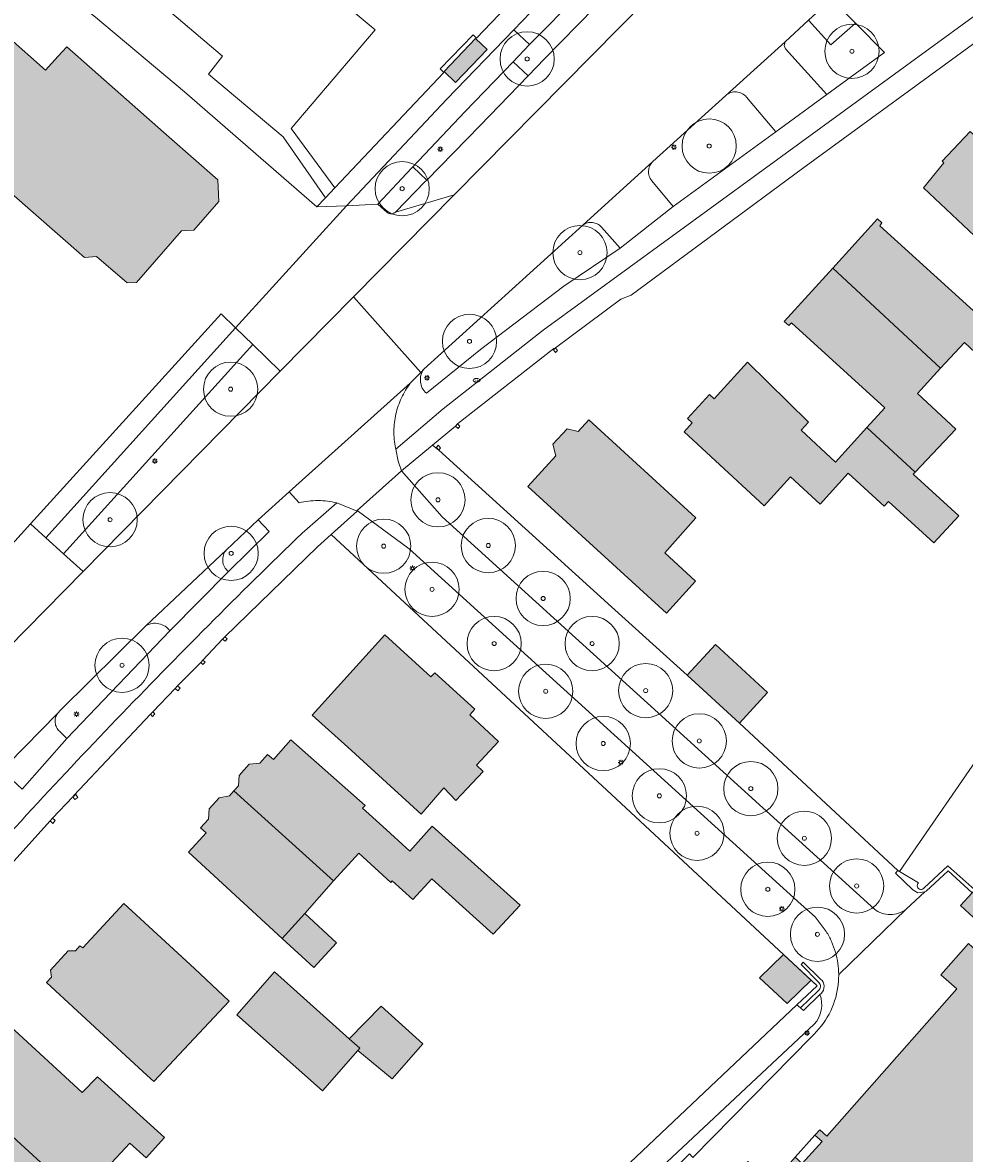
# Model space of a CAD drawing. Header units: metres. Extents: x 187482 to 189800, y 333582 to 335019.
# Tile 163 of 256: x 188946 to 189033, y 333846 to 333950. Entities that reach past the tile are written whole.
import ezdxf
from ezdxf.enums import TextEntityAlignment as Align

# ---------------------------------------------------------------- set-up
doc = ezdxf.new("R2010")
doc.units = ezdxf.units.M
doc.layers.get('0').update_dxf_attribs({"color": 252, "lineweight": 18})
for name, color, linetype, lineweight in [('B-WE-GR-BEPLANTING_CULTUUR_BOSPLANTSOEN-GV', 252, 'Continuous', 18), ('B-WE-GR-BOOM-S', 252, 'Continuous', 18), ('B-WE-GR-HAAG-G', 252, 'GR-HAAG1-SO', 18), ('B-WE-IE-MEUBILAIR-S', 252, 'Continuous', 18), ('B-WE-IE-TERREINAFSCHEIDING_KUNSTMATIG_MUUR-G', 252, 'IE-TERREINAFSCHEIDING_KUNSTMATIG-SO', 18), ('B-WE-OG-BEBOUWING-GV', 252, 'Continuous', 18), ('B-WE-OG-BEBOUWING_LUIFEL-GV', 252, 'Continuous', 18), ('B-WE-OG-TERREIN_BEGROEID-GV', 252, 'Continuous', 18), ('B-WE-OG-TERREIN_ERF-GV', 252, 'Continuous', 18), ('B-WE-OG-WEG-GV', 252, 'Continuous', 18), ('B-WE-VH-GESLOTENVERHARDING_ASFALT-GV', 252, 'Continuous', 18), ('B-WE-VH-OPENVERHARDING_BETONSTRAATSTEEN-GV', 252, 'Continuous', 18), ('B-WE-VH-OPENVERHARDING_STRAATBAKSTEEN-GV', 252, 'Continuous', 18), ('B-WE-VH-OPENVERHARDING_TEGEL-GV', 252, 'Continuous', 18)]:
    doc.layers.add(name, color=color, linetype=linetype, lineweight=lineweight)
doc.layers.add('B-WE-OG-BEBOUWING-V', color=7, linetype='Continuous', lineweight=18, true_color=0xf0f0f0)
doc.styles.add('NLCS-ISO', font='NLCS-ISO.ttf')
doc.linetypes.add('GR-HAAG1-SO', pattern='A,6,[176,NLCS.SHX,S=0.125,R=0,X=0,Y=0],-2', length=8)
doc.linetypes.add('IE-TERREINAFSCHEIDING_KUNSTMATIG-SO', pattern='A,4,[82,NLCS.SHX,S=0.75,R=90,X=0,Y=0],4,-2', length=10)

# ---------------------------------------------------------------- blocks, each defined once
blk = doc.blocks.new('SIE-MEUBILAIR_PAAL_LICHTMAST-SO')
for points in [[(-0.62, 0), (-1, 0)], [(-0.71, 0.71), (-0.44, 0.44)], [(0, 1), (0, 0.62)], [(0.44, 0.44), (0.71, 0.71)], [(1, 0), (0.62, 0)], [(-0.71, -0.71), (-0.44, -0.44)], [(0, -0.62), (0, -1)], [(0.44, -0.44), (0.71, -0.71)]]:
    blk.add_lwpolyline(points)
blk.add_circle((0, 0), 0.5)
blk = doc.blocks.new('SIE-MEUBILAIR_PUT_BRANDKRAAN-SO')
blk.add_ellipse((0, 0), major_axis=(1.25, 0), ratio=0.54)
at = {"style": 'NLCS-ISO'}
blk.add_text('bk', height=0.75, dxfattribs=at).set_placement((0.03, 0), align=Align.MIDDLE_CENTER)
blk = doc.blocks.new('SGR-BOOM_GBKN-SO')
at = {"color": 0, "linetype": 'ByBlock', "lineweight": 18}
for radius in [2, 0.15]:
    blk.add_circle((0, 0), radius, dxfattribs=at)

msp = doc.modelspace()

# ---------------------------------------------------------------- hatches: boundary and pattern name
at = {"layer": 'B-WE-OG-BEBOUWING-V'}
h = msp.add_hatch(color=256, dxfattribs=at)
h.dxf.hatch_style = 1
h.paths.add_polyline_path([(188929.105, 333899.538), (188932.684, 333903.658), (188925.768, 333909.683), (188929.714, 333914.199), (188929.695, 333917.247), (188944.43, 333934.204), (188951.421, 333928.097), (188952.536, 333928.188), (188955.338, 333925.754), (188956.224, 333925.799), (188960.357, 333930.56), (188961.493, 333930.616), (188963.789, 333933.261), (188963.698, 333935.241), (188959.232, 333939.187), (188949.779, 333947.512), (188948.985, 333946.642), (188947.834, 333945.363), (188944.29, 333948.498), (188943.123, 333947.192), (188929.616, 333958.863), (188902.676, 333927.543), (188900.438, 333929.457), (188900.171, 333929.143), (188898.052, 333926.65)], flags=17)
h = msp.add_hatch(color=256, dxfattribs=at)
h.dxf.hatch_style = 1
h.paths.add_polyline_path([(188985.637, 333944.235), (188988.541, 333947.274), (188987.482, 333948.286), (188984.577, 333945.247)], flags=17)
h = msp.add_hatch(color=256, dxfattribs=at)
h.dxf.hatch_style = 1
h.paths.add_polyline_path([(189039.721, 333933.677), (189033.067, 333939.725), (189030.487, 333936.979), (189030.654, 333936.821), (189028.777, 333934.505), (189039.76, 333924.185), (189041.958, 333926.594), (189040.153, 333928.244), (189037.204, 333930.94)], flags=17)
h = msp.add_hatch(color=256, dxfattribs=at)
h.dxf.hatch_style = 1
h.paths.add_polyline_path([(189030.348, 333917.89), (189032.553, 333920.273), (189034.5, 333918.46), (189036.367, 333920.474), (189024.736, 333931.012), (189024.943, 333931.3), (189024.524, 333931.662), (189020.405, 333927.124)], flags=17)
h = msp.add_hatch(color=256, dxfattribs=at)
h.dxf.hatch_style = 1
h.paths.add_polyline_path([(189023.562, 333912.425), (189028, 333908.303), (189031.754, 333912.283), (189028.207, 333915.575), (189030.348, 333917.89), (189020.405, 333927.124), (189015.942, 333922.207), (189016.372, 333921.817), (189016.6, 333922.069), (189025.218, 333914.249)], flags=17)
h = msp.add_hatch(color=256, dxfattribs=at)
h.dxf.hatch_style = 1
h.paths.add_polyline_path([(189028, 333908.303), (189023.562, 333912.425), (189020.658, 333909.24), (189017.481, 333912.176), (189018.158, 333912.917), (189012.535, 333918.453), (189009.477, 333915.084), (189009.032, 333915.487), (189007.009, 333913.258), (189007.454, 333912.855), (189006.706, 333912.031), (189010.38, 333908.622), (189014.069, 333905.199), (189016.513, 333907.885), (189019.232, 333905.375), (189021.843, 333908.237), (189025.159, 333905.189), (189025.547, 333905.614), (189029.738, 333901.79), (189032.021, 333904.292), (189027.829, 333908.116)], flags=17)
h = msp.add_hatch(color=256, dxfattribs=at)
h.dxf.hatch_style = 1
h.paths.add_polyline_path([(189007.788, 333904.117), (188997.907, 333913.133), (188996.928, 333912.077), (188995.934, 333912.308), (188994.608, 333910.89), (188994.889, 333909.816), (188992.308, 333906.987), (189005.081, 333895.334), (189007.753, 333898.262), (189004.933, 333900.87)], flags=17)
h = msp.add_hatch(color=256, dxfattribs=at)
h.dxf.hatch_style = 1
h.paths.add_polyline_path([(188983.362, 333889.454), (188979.111, 333893.311), (188972.405, 333885.921), (188975.698, 333882.975), (188982.454, 333876.808), (188984.555, 333879.21), (188985.653, 333878.059), (188988.189, 333880.729), (188987.562, 333881.313), (188989.581, 333883.5), (188986.943, 333885.96), (188987.408, 333886.472), (188983.705, 333889.832)], flags=17)
h = msp.add_hatch(color=256, dxfattribs=at)
h.dxf.hatch_style = 1
h.paths.add_polyline_path([(189011.8, 333885.187), (189014.404, 333888.012), (189009.603, 333892.438), (189006.99, 333889.613)], flags=17)
h = msp.add_hatch(color=256, dxfattribs=at)
h.dxf.hatch_style = 1
h.paths.add_polyline_path([(188974.384, 333870.641), (188976.699, 333873.207), (188979.665, 333870.501), (188979.794, 333870.643), (188981.7, 333868.928), (188983.432, 333870.834), (188989.102, 333865.734), (188991.575, 333868.421), (188983.488, 333875.694), (188981.409, 333873.379), (188978.913, 333875.657), (188977.057, 333877.338), (188977.293, 333877.598), (188970.443, 333883.646), (188968.844, 333881.835), (188968.298, 333882.306), (188967.579, 333881.495), (188966.593, 333881.39), (188965.678, 333880.37), (188965.612, 333879.408), (188965.186, 333878.938)], flags=17)
h = msp.add_hatch(color=256, dxfattribs=at)
h.dxf.hatch_style = 1
h.paths.add_polyline_path([(188974.384, 333870.641), (188965.186, 333878.938), (188964.779, 333878.489), (188963.831, 333878.31), (188962.9, 333877.293), (188962.84, 333876.329), (188962.113, 333875.537), (188962.628, 333875.064), (188961.006, 333873.296), (188969.643, 333865.351), (188971.741, 333867.629)], flags=17)
h = msp.add_hatch(color=256, dxfattribs=at)
h.dxf.hatch_style = 1
h.paths.add_polyline_path([(189042.854, 333799.537), (189042.306, 333798.18), (189046.708, 333796.395), (189046.694, 333796.201), (189046.722, 333796.009), (189046.79, 333795.827), (189046.894, 333795.663), (189047.031, 333795.525), (189047.193, 333795.419), (189047.374, 333795.35), (189047.566, 333795.32), (189047.845, 333795.317), (189048.115, 333795.385), (189048.358, 333795.52), (189048.559, 333795.713), (189048.658, 333795.905), (189048.733, 333796.216), (189048.718, 333796.536), (189048.613, 333796.839), (189048.427, 333797.1), (189061.347, 333829.219), (189061.797, 333829.404), (189062.203, 333829.674), (189062.548, 333830.017), (189062.819, 333830.421), (189063.005, 333830.871), (189063.1, 333831.348), (189063.1, 333831.835), (189063.004, 333832.312), (189062.817, 333832.761), (189062.546, 333833.165), (189062.201, 333833.508), (189061.795, 333833.777), (189063.034, 333835.152), (189061.548, 333836.491), (189062.752, 333837.828), (189052.341, 333847.259), (189054.207, 333849.297), (189047.858, 333855.129), (189045.99, 333853.095), (189036.105, 333862.062), (189037.606, 333863.711), (189037.787, 333863.534), (189039.775, 333865.723), (189043.499, 333869.821), (189037.99, 333874.814), (189033.495, 333869.815), (189033.265, 333869.56), (189032.194, 333868.368), (189035.788, 333865.069), (189034.394, 333863.536), (189032.912, 333864.883), (189030.37, 333861.995), (189031.85, 333860.696), (189019.865, 333847.13), (189019.205, 333847.713), (189018.768, 333847.218), (189019.428, 333846.636), (189017.595, 333844.606), (189016.942, 333845.196), (189016.5, 333844.706), (189017.093, 333844.17), (189015.377, 333842.087), (189014.724, 333842.664), (189014.291, 333842.175), (189014.944, 333841.597), (189013.08, 333839.491), (189011.76, 333840.659), (189012.337, 333841.312), (189011.923, 333841.671), (189009.112, 333838.45), (189008.901, 333838.208), (189008.714, 333837.994), (189012.213, 333834.902), (189011.418, 333833.871), (189013.952, 333831.595), (189014.747, 333832.517), (189016.029, 333831.405), (189015.518, 333830.857), (189015.993, 333830.414), (189016.337, 333830.783), (189016.504, 333830.962), (189016.634, 333830.863), (189018.947, 333833.465), (189019.616, 333832.894), (189020.059, 333833.371), (189019.39, 333833.942), (189020.772, 333835.521), (189027.503, 333829.405), (189029.815, 333832.017), (189030.301, 333831.598), (189030.739, 333832.097), (189030.26, 333832.51), (189032.657, 333835.231), (189033.134, 333834.816), (189033.579, 333835.3), (189033.102, 333835.715), (189035.441, 333838.414), (189034.831, 333838.944), (189040.088, 333844.869), (189043.541, 333841.733), (189044.275, 333841.066), (189055.694, 333830.695), (189055.331, 333830.133), (189055.038, 333829.678)], flags=17)
h.paths.add_polyline_path([(189016.189, 333859.359), (189018.422, 333861.494), (189015.88, 333863.854), (189013.648, 333861.718)], flags=16)
h = msp.add_hatch(color=256, dxfattribs=at)
h.dxf.hatch_style = 1
h.paths.add_polyline_path([(188951.278, 333864.469), (188950.995, 333864.673), (188950.595, 333864.203), (188949.903, 333864.197), (188948.298, 333862.433), (188948.361, 333861.775), (188947.92, 333861.274), (188956.841, 333853.059), (188957.804, 333852.173), (188964.755, 333859.573), (188961.547, 333862.586), (188955.052, 333868.567)], flags=17)
h = msp.add_hatch(color=256, dxfattribs=at)
h.dxf.hatch_style = 1
h.paths.add_polyline_path([(188969.643, 333865.351), (188972.564, 333862.65), (188974.662, 333864.929), (188971.741, 333867.629)], flags=17)
h = msp.add_hatch(color=256, dxfattribs=at)
h.dxf.hatch_style = 1
h.paths.add_polyline_path([(188976.605, 333855.007), (188976.789, 333855.216), (188975.819, 333856.085), (188970.721, 333860.657), (188968.944, 333862.251), (188965.466, 333858.296), (188973.349, 333851.313)], flags=17)
h = msp.add_hatch(color=256, dxfattribs=at)
h.dxf.hatch_style = 1
h.paths.add_polyline_path([(188976.605, 333855.007), (188979.778, 333852.395), (188982.608, 333855.625), (188978.774, 333859.099), (188975.819, 333856.085), (188976.789, 333855.216)], flags=17)
h = msp.add_hatch(color=256, dxfattribs=at)
h.dxf.hatch_style = 1
h.paths.add_polyline_path([(188939.581, 333851.823), (188950.714, 333841.663), (188950.924, 333841.471), (188955.599, 333846.486), (188957.1, 333845.121), (188958.81, 333846.983), (188952.608, 333852.592), (188951.208, 333851.132), (188944.594, 333857.222)], flags=17)
h = msp.add_hatch(color=256, dxfattribs=at)
h.dxf.hatch_style = 1
h.paths.add_polyline_path([(188950.714, 333841.663), (188939.581, 333851.823), (188934.902, 333846.785), (188942.211, 333840.101), (188945.999, 333836.637), (188946.441, 333837.108)], flags=17)

# ---------------------------------------------------------------- linework, layer by layer
at = {"layer": 'B-WE-GR-BEPLANTING_CULTUUR_BOSPLANTSOEN-GV', "flags": 128}
msp.add_lwpolyline([(189034.84, 333883.495), (189026.572, 333871.513), (189026.406, 333871.612), (189026.185, 333871.37), (189027.799, 333869.818), (189028.254, 333869.536), (189028.904, 333869.624), (189029.005, 333869.691), (189031.042, 333871.571), (189033.265, 333869.56)], dxfattribs=at)
at = {"layer": 'B-WE-GR-HAAG-G', "ltscale": 0.2, "flags": 128}
for points in [[(188983.501, 333910.815), (188984.077, 333910.347)], [(188984.077, 333910.347), (189000, 333895.916), (189006.99, 333889.613)], [(189017.109, 333859.231), (189018.967, 333860.988), (189000, 333878.598), (188974.165, 333902.584)], [(189011.8, 333885.187), (189026.406, 333871.612)], [(189026.572, 333871.513), (189034.84, 333883.495), (189038.358, 333880.321), (189045.816, 333884.28)], [(188994.114, 333837.488), (189000, 333843.054), (189017.109, 333859.231)]]:
    msp.add_lwpolyline(points, dxfattribs=at)
at = {"layer": 'B-WE-IE-TERREINAFSCHEIDING_KUNSTMATIG_MUUR-G', "ltscale": 0.2, "flags": 128}
for points in [[(188985.822, 333912.769), (188994.703, 333919.703)], [(188985.822, 333912.769), (188985.633, 333912.548)], [(188985.822, 333912.769), (188986.033, 333912.559), (188985.856, 333912.326), (188985.633, 333912.548)], [(188964.354, 333893.15), (188964.155, 333892.933)], [(188964.155, 333892.933), (188964.385, 333892.727), (188964.583, 333892.944), (188964.354, 333893.15)], [(188964.155, 333892.933), (188962.34, 333890.984)], [(188962.136, 333890.78), (188959.983, 333888.628)], [(188962.34, 333890.984), (188962.136, 333890.78)], [(188962.136, 333890.78), (188962.339, 333890.599), (188962.544, 333890.802), (188962.34, 333890.984)], [(188959.777, 333888.362), (188957.709, 333886.234)], [(188959.777, 333888.362), (188960.034, 333888.156), (188960.251, 333888.413), (188959.983, 333888.628)], [(188959.983, 333888.628), (188959.777, 333888.362)], [(188957.709, 333886.234), (188957.489, 333886.001)], [(188957.489, 333886.001), (188957.697, 333885.791), (188957.914, 333886.027), (188957.709, 333886.234)], [(188950.425, 333878.527), (188950.344, 333878.384)], [(188950.344, 333878.384), (188948.475, 333876.436)], [(188948.254, 333876.179), (188948.502, 333875.947), (188948.724, 333876.205), (188948.475, 333876.436)], [(188948.475, 333876.436), (188948.254, 333876.179)], [(189026.185, 333871.37), (189026.406, 333871.612)], [(189028.254, 333869.536), (189027.799, 333869.818), (189026.185, 333871.37)], [(189026.406, 333871.612), (189026.572, 333871.513)], [(189028.319, 333870.472), (189026.572, 333871.513)], [(189033.495, 333869.815), (189031.015, 333872.04), (189028.845, 333870.02)], [(189028.904, 333869.624), (189028.254, 333869.536)], [(189029.005, 333869.691), (189028.904, 333869.624)], [(189017.686, 333863.155), (189017.48, 333862.926), (189019.13, 333861.268)], [(189019.285, 333861.59), (189017.686, 333863.155)], [(189019.096, 333860.543), (189017.43, 333858.953)], [(189017.43, 333858.953), (189017.71, 333858.711), (189019.229, 333860.188)], [(189019.229, 333860.188), (189019.324, 333860.281)]]:
    msp.add_lwpolyline(points, dxfattribs=at)
for points in [[(188994.84, 333919.772), (188994.645, 333919.594), (188994.835, 333919.346), (188995.029, 333919.525)], [(188984.077, 333910.347), (188984.252, 333910.57), (188984.04, 333910.801), (188983.865, 333910.578)], [(188950.344, 333878.384), (188950.538, 333878.135), (188950.805, 333878.346), (188950.611, 333878.595)]]:
    msp.add_lwpolyline(points, close=True, dxfattribs=at)
at = {"layer": 'B-WE-IE-TERREINAFSCHEIDING_KUNSTMATIG_MUUR-G', "ltscale": 0.2}
for points in [[(189028.845, 333870.02, -1.1861117), (189028.319, 333870.472)], [(189019.13, 333861.268, -0.4413789), (189019.096, 333860.543)], [(189019.324, 333860.281, 0.4637338), (189019.285, 333861.59)]]:
    msp.add_lwpolyline(points, format="xyb", dxfattribs=at)
at = {"layer": 'B-WE-OG-BEBOUWING-GV', "flags": 128}
for points in [[(188944.43, 333934.204), (188951.421, 333928.097), (188952.536, 333928.188), (188955.338, 333925.754), (188956.224, 333925.799), (188960.357, 333930.56), (188961.493, 333930.616), (188963.789, 333933.261), (188963.698, 333935.241), (188959.232, 333939.187), (188949.779, 333947.512), (188948.985, 333946.642), (188947.834, 333945.363), (188944.29, 333948.498)], [(189062.752, 333837.828), (189052.341, 333847.259), (189054.207, 333849.297), (189047.858, 333855.129), (189045.99, 333853.095), (189036.105, 333862.062), (189037.606, 333863.711), (189037.787, 333863.534), (189039.775, 333865.723), (189043.499, 333869.821), (189037.99, 333874.814), (189033.495, 333869.815), (189033.265, 333869.56), (189032.194, 333868.368), (189035.788, 333865.069), (189034.394, 333863.536), (189032.912, 333864.883), (189030.37, 333861.995), (189031.85, 333860.696), (189019.865, 333847.13), (189019.205, 333847.713), (189018.768, 333847.218), (189019.428, 333846.636), (189017.595, 333844.606)]]:
    msp.add_lwpolyline(points, dxfattribs=at)
for points in [[(189039.721, 333933.677), (189033.067, 333939.725), (189030.487, 333936.979), (189030.654, 333936.821), (189028.777, 333934.505), (189039.76, 333924.185), (189041.958, 333926.594), (189040.153, 333928.244), (189037.204, 333930.94)], [(189030.348, 333917.89), (189032.553, 333920.273), (189034.5, 333918.46), (189036.367, 333920.474), (189024.736, 333931.012), (189024.943, 333931.3), (189024.524, 333931.662), (189020.405, 333927.124)], [(189023.562, 333912.425), (189028, 333908.303), (189031.754, 333912.283), (189028.207, 333915.575), (189030.348, 333917.89), (189020.405, 333927.124), (189015.942, 333922.207), (189016.372, 333921.817), (189016.6, 333922.069), (189025.218, 333914.249)], [(189028, 333908.303), (189023.562, 333912.425), (189020.658, 333909.24), (189017.481, 333912.176), (189018.158, 333912.917), (189012.535, 333918.453), (189009.477, 333915.084), (189009.032, 333915.487), (189007.009, 333913.258), (189007.454, 333912.855), (189006.706, 333912.031), (189010.38, 333908.622), (189014.069, 333905.199), (189016.513, 333907.885), (189019.232, 333905.375), (189021.843, 333908.237), (189025.159, 333905.189), (189025.547, 333905.614), (189029.738, 333901.79), (189032.021, 333904.292), (189027.829, 333908.116)], [(189007.788, 333904.117), (188997.907, 333913.133), (188996.928, 333912.077), (188995.934, 333912.308), (188994.608, 333910.89), (188994.889, 333909.816), (188992.308, 333906.987), (189005.081, 333895.334), (189007.753, 333898.262), (189004.933, 333900.87)], [(188983.362, 333889.454), (188979.111, 333893.311), (188972.405, 333885.921), (188975.698, 333882.975), (188982.454, 333876.808), (188984.555, 333879.21), (188985.653, 333878.059), (188988.189, 333880.729), (188987.562, 333881.313), (188989.581, 333883.5), (188986.943, 333885.96), (188987.408, 333886.472), (188983.705, 333889.832)], [(189011.8, 333885.187), (189014.404, 333888.012), (189009.603, 333892.438), (189006.99, 333889.613)], [(188974.384, 333870.641), (188976.699, 333873.207), (188979.665, 333870.501), (188979.794, 333870.643), (188981.7, 333868.928), (188983.432, 333870.834), (188989.102, 333865.734), (188991.575, 333868.421), (188983.488, 333875.694), (188981.409, 333873.379), (188978.913, 333875.657), (188977.057, 333877.338), (188977.293, 333877.598), (188970.443, 333883.646), (188968.844, 333881.835), (188968.298, 333882.306), (188967.579, 333881.495), (188966.593, 333881.39), (188965.678, 333880.37), (188965.612, 333879.408), (188965.186, 333878.938)], [(188974.384, 333870.641), (188965.186, 333878.938), (188964.779, 333878.489), (188963.831, 333878.31), (188962.9, 333877.293), (188962.84, 333876.329), (188962.113, 333875.537), (188962.628, 333875.064), (188961.006, 333873.296), (188969.643, 333865.351), (188971.741, 333867.629)], [(188951.278, 333864.469), (188950.995, 333864.673), (188950.595, 333864.203), (188949.903, 333864.197), (188948.298, 333862.433), (188948.361, 333861.775), (188947.92, 333861.274), (188956.841, 333853.059), (188957.804, 333852.173), (188964.755, 333859.573), (188961.547, 333862.586), (188955.052, 333868.567)], [(188969.643, 333865.351), (188972.564, 333862.65), (188974.662, 333864.929), (188971.741, 333867.629)], [(189016.189, 333859.359), (189018.422, 333861.494), (189015.88, 333863.854), (189013.648, 333861.718)], [(188976.605, 333855.007), (188976.789, 333855.216), (188975.819, 333856.085), (188970.721, 333860.657), (188968.944, 333862.251), (188965.466, 333858.296), (188973.349, 333851.313)], [(188976.605, 333855.007), (188979.778, 333852.395), (188982.608, 333855.625), (188978.774, 333859.099), (188975.819, 333856.085), (188976.789, 333855.216)], [(188939.581, 333851.823), (188950.714, 333841.663), (188950.924, 333841.471), (188955.599, 333846.486), (188957.1, 333845.121), (188958.81, 333846.983), (188952.608, 333852.592), (188951.208, 333851.132), (188944.594, 333857.222)], [(188950.714, 333841.663), (188939.581, 333851.823), (188934.902, 333846.785), (188942.211, 333840.101), (188945.999, 333836.637), (188946.441, 333837.108)]]:
    msp.add_lwpolyline(points, close=True, dxfattribs=at)
at = {"layer": 'B-WE-OG-BEBOUWING_LUIFEL-GV', "flags": 128}
msp.add_lwpolyline([(188985.637, 333944.235), (188988.541, 333947.274), (188987.482, 333948.286), (188984.577, 333945.247)], close=True, dxfattribs=at)
at = {"layer": 'B-WE-OG-TERREIN_BEGROEID-GV', "flags": 128}
for points in [[(188990.929, 333946.139), (188992.322, 333944.839), (188993.837, 333946.397), (188998.477, 333951.124), (189003.773, 333956.508), (189008.279, 333961.104), (189007.006, 333962.416), (189002.439, 333957.75), (188997.089, 333952.421), (188992.456, 333947.72)], [(189025.19, 333946.983), (189022.51, 333949.698), (189020.223, 333947.708), (189018.161, 333949.955), (189016.03, 333947.969), (189015.924, 333947.641), (189016.054, 333947.322), (189019.869, 333943.119), (189022.609, 333945.109)], [(188969.446, 333917.62), (188966.93, 333920.065), (188949.491, 333900.801), (188951.294, 333899.174)]]:
    msp.add_lwpolyline(points, close=True, dxfattribs=at)
at = {"layer": 'B-WE-OG-TERREIN_BEGROEID-GV'}
for points in [[(189010.991, 333943.293, 0.0980625), (189010.542, 333943.036)], [(189011.521, 333943.362, 0.1002661), (189010.991, 333943.293)], [(189012.036, 333943.219, 0.0994492), (189011.521, 333943.362)], [(189012.455, 333942.886, 0.0983348), (189012.036, 333943.219)], [(189003.832, 333936.955, 0.094636), (189003.548, 333936.568)], [(189003.421, 333936.086, 0.0931741), (189003.483, 333935.592)], [(189003.548, 333936.568, 0.0973142), (189003.421, 333936.086)], [(189003.483, 333935.592, 0.0943474), (189003.726, 333935.157)], [(188979.336, 333932.258, 0.0926036), (188979.515, 333932.153)], [(188979.515, 333932.153, 0.0916207), (188979.721, 333932.122)], [(188979.721, 333932.122, 0.0936), (188979.923, 333932.169)], [(188979.923, 333932.169, 0.089259), (188980.094, 333932.288)], [(188997.781, 333931.289, 0.0906256), (188997.356, 333931.09)], [(188998.25, 333931.324, 0.0916514), (188997.781, 333931.289)], [(188998.7, 333931.189, 0.0909277), (188998.25, 333931.324)], [(188999.072, 333930.903, 0.0912163), (188998.7, 333931.189)], [(188982.442, 333917.26, 0.092051), (188982.394, 333916.652)], [(188982.705, 333917.811, 0.0930226), (188982.442, 333917.26)], [(188982.394, 333916.652, 0.0922194), (188982.566, 333916.066)], [(188982.566, 333916.066, 0.0913683), (188982.937, 333915.581)], [(188964.225, 333900.674, 0.0996223), (188964.164, 333900.122)], [(188964.499, 333901.157, 0.0991747), (188964.225, 333900.674)], [(188964.164, 333900.122, 0.0996035), (188964.325, 333899.59)], [(188964.325, 333899.59, 0.1007036), (188964.683, 333899.165)], [(188957.653, 333894.367, 0.0928811), (188957.069, 333894.159)], [(188958.273, 333894.35, 0.0919548), (188957.653, 333894.367)], [(188958.845, 333894.111, 0.0925671), (188958.273, 333894.35)], [(188959.292, 333893.681, 0.0900681), (188958.845, 333894.111)], [(188948.934, 333886.087, 0.0859041), (188948.749, 333885.679)], [(188948.749, 333885.679, 0.0898481), (188948.715, 333885.233)], [(188948.715, 333885.233, 0.0883152), (188948.837, 333884.802)], [(188948.837, 333884.802, 0.0880282), (188949.099, 333884.439)], [(189024.248, 333868.043, 0.0811419), (189024.938, 333867.673)], [(189024.938, 333867.673, 0.0815307), (189025.71, 333867.546)], [(189025.71, 333867.546, 0.0814952), (189026.482, 333867.675)], [(189026.482, 333867.675, 0.082915), (189027.171, 333868.046)], [(189020.295, 333865.057, 0.0338445), (189019.806, 333865.98)], [(189020.654, 333864.075, 0.0335838), (189020.295, 333865.057)], [(189020.875, 333863.054, 0.0345686), (189020.654, 333864.075)], [(189020.955, 333862.012, 0.0346395), (189020.875, 333863.054)], [(189020.939, 333861.448, 0.0177162), (189020.955, 333862.012)], [(189020.066, 333858.373, 0.0869959), (189020.881, 333860.887)], [(189020.881, 333860.887, 0.0178191), (189020.939, 333861.448)], [(189019.229, 333860.188, -0.2739685), (189018.699, 333857.428)], [(189018.442, 333856.288, 0.0871136), (189020.066, 333858.373)]]:
    msp.add_lwpolyline(points, format="xyb", dxfattribs=at)
at = {"layer": 'B-WE-OG-TERREIN_BEGROEID-GV', "flags": 128}
for points in [[(189003.726, 333935.157), (189005.687, 333932.808), (189015.153, 333939.673), (189012.455, 333942.886)], [(189010.542, 333943.036), (189003.832, 333936.955)], [(188980.094, 333932.288), (188982.828, 333935.088), (188982.968, 333935.231), (188981.697, 333936.45), (188981.574, 333936.32), (188978.458, 333933.025), (188979.336, 333932.258)], [(188997.356, 333931.09), (188982.705, 333917.811)], [(188982.937, 333915.581), (188987.916, 333919.617), (188995.627, 333925.462), (189000.818, 333928.965), (188999.072, 333930.903)], [(189027.171, 333868.046), (189028.904, 333869.624), (189028.254, 333869.536), (189027.799, 333869.818), (189026.185, 333871.37), (189026.406, 333871.612), (189011.8, 333885.187), (189006.99, 333889.613), (189000, 333895.916), (188984.077, 333910.347), (188983.501, 333910.815), (188980.656, 333908.447), (188984.394, 333904.208), (189024.248, 333868.043)], [(189019.806, 333865.98), (189018.779, 333867.347), (189017.484, 333868.464), (188981.363, 333901.249), (188976.561, 333904.781), (188976.56, 333904.725), (188974.165, 333902.584), (189000, 333878.598), (189015.88, 333863.854), (189018.422, 333861.494), (189018.967, 333860.988), (189017.109, 333859.231), (189017.43, 333858.953), (189017.71, 333858.711), (189019.229, 333860.188)], [(188964.683, 333899.165), (188968.434, 333902.833), (188967.428, 333903.916), (188964.499, 333901.157)], [(188957.069, 333894.159), (188949.249, 333886.407), (188948.934, 333886.087)], [(188949.099, 333884.439), (188949.801, 333883.762), (188959.292, 333893.681)], [(189018.699, 333857.428), (189003.171, 333842.898), (188996.341, 333836.196), (188996.678, 333835.913), (189003.164, 333841.392), (189007.188, 333845.485), (189007.509, 333845.169), (189018.442, 333856.288)]]:
    msp.add_lwpolyline(points, dxfattribs=at)
at = {"layer": 'B-WE-OG-TERREIN_ERF-GV', "flags": 128}
for points in [[(188932.209, 333973.754), (188964.147, 333946.649), (188962.86, 333945), (188969.725, 333939.226), (188973.637, 333933.608), (188974.505, 333934.528), (188970.479, 333939.997), (188978.22, 333949.067), (188976.19, 333950.764)], [(188944.045, 333956.969), (188952.428, 333950.262), (188960.628, 333943.368), (188972.845, 333932.768), (188973.637, 333933.608), (188969.725, 333939.226), (188962.86, 333945), (188964.147, 333946.649), (188932.209, 333973.754)], [(188937.834, 333894.052), (188946.443, 333903.551), (188964.015, 333922.899), (188965.338, 333921.613), (188975.571, 333932.849), (188972.845, 333932.768), (188960.628, 333943.368), (188952.428, 333950.262), (188944.045, 333956.969)], [(188944.29, 333948.498), (188947.834, 333945.363), (188948.985, 333946.642), (188949.779, 333947.512), (188959.232, 333939.187), (188963.698, 333935.241), (188963.789, 333933.261), (188961.493, 333930.616), (188960.357, 333930.56), (188956.224, 333925.799), (188955.338, 333925.754), (188952.536, 333928.188), (188951.421, 333928.097), (188944.43, 333934.204)], [(189034.417, 333948.552), (189017.603, 333936.292), (189001.836, 333924.625), (189000.87, 333924.25), (188994.84, 333919.772), (188994.703, 333919.703), (188985.822, 333912.769), (188985.633, 333912.548), (188983.501, 333910.815), (188984.077, 333910.347), (189000, 333895.916), (189006.99, 333889.613), (189009.603, 333892.438), (189014.404, 333888.012), (189011.8, 333885.187), (189026.406, 333871.612), (189026.572, 333871.513), (189034.84, 333883.495)], [(189039.76, 333924.185), (189028.777, 333934.505), (189030.654, 333936.821), (189030.487, 333936.979), (189033.067, 333939.725)], [(189032.553, 333920.273), (189030.348, 333917.89), (189028.207, 333915.575), (189031.754, 333912.283), (189028, 333908.303), (189027.829, 333908.116), (189032.021, 333904.292), (189029.738, 333901.79), (189025.547, 333905.614), (189025.159, 333905.189), (189021.843, 333908.237), (189019.232, 333905.375), (189016.513, 333907.885), (189014.069, 333905.199), (189010.38, 333908.622), (189006.706, 333912.031), (189007.454, 333912.855), (189007.009, 333913.258), (189009.032, 333915.487), (189009.477, 333915.084), (189012.535, 333918.453), (189018.158, 333912.917), (189017.481, 333912.176), (189020.658, 333909.24), (189023.562, 333912.425), (189025.218, 333914.249), (189016.6, 333922.069), (189016.372, 333921.817), (189015.942, 333922.207), (189020.405, 333927.124), (189024.524, 333931.662), (189024.943, 333931.3), (189024.736, 333931.012), (189036.367, 333920.474)], [(189000, 333843.054), (189017.109, 333859.231), (189018.967, 333860.988), (189018.422, 333861.494), (189016.189, 333859.359), (189013.648, 333861.718), (189015.88, 333863.854), (189000, 333878.598), (188974.165, 333902.584), (188972.886, 333901.44), (188964.354, 333893.15), (188964.155, 333892.933), (188962.34, 333890.984), (188962.136, 333890.78), (188959.983, 333888.628), (188959.777, 333888.362), (188957.709, 333886.234), (188957.489, 333886.001), (188950.425, 333878.527), (188950.344, 333878.384), (188948.475, 333876.436), (188948.254, 333876.179), (188939.331, 333866.335)]]:
    msp.add_lwpolyline(points, dxfattribs=at)
for points in [[(188992.346, 333953.36), (188990.462, 333955.088), (188984.363, 333960.152), (188976.829, 333952), (188977.086, 333951.769), (188976.19, 333950.764), (188978.22, 333949.067), (188970.479, 333939.997), (188974.505, 333934.528), (188984.534, 333945.162), (188984.22, 333945.474), (188987.244, 333948.623), (188987.57, 333948.32)], [(188996.928, 333912.077), (188997.907, 333913.133), (189007.788, 333904.117), (189004.933, 333900.87), (189007.753, 333898.262), (189005.081, 333895.334), (188992.308, 333906.987), (188994.889, 333909.816), (188994.608, 333910.89), (188995.934, 333912.308)], [(188987.408, 333886.472), (188986.943, 333885.96), (188989.581, 333883.5), (188987.562, 333881.313), (188988.189, 333880.729), (188985.653, 333878.059), (188984.555, 333879.21), (188982.454, 333876.808), (188975.698, 333882.975), (188972.405, 333885.921), (188979.111, 333893.311), (188983.362, 333889.454), (188983.705, 333889.832)], [(188965.186, 333878.938), (188965.612, 333879.408), (188965.678, 333880.37), (188966.593, 333881.39), (188967.579, 333881.495), (188968.298, 333882.306), (188968.844, 333881.835), (188970.443, 333883.646), (188977.293, 333877.598), (188977.057, 333877.338), (188978.913, 333875.657), (188981.409, 333873.379), (188983.488, 333875.694), (188991.575, 333868.421), (188989.102, 333865.734), (188983.432, 333870.834), (188981.7, 333868.928), (188979.794, 333870.643), (188979.665, 333870.501), (188976.699, 333873.207), (188974.384, 333870.641), (188971.741, 333867.629), (188974.662, 333864.929), (188972.564, 333862.65), (188969.643, 333865.351), (188961.006, 333873.296), (188962.628, 333875.064), (188962.113, 333875.537), (188962.84, 333876.329), (188962.9, 333877.293), (188963.831, 333878.31), (188964.779, 333878.489)], [(188961.547, 333862.586), (188964.755, 333859.573), (188957.804, 333852.173), (188956.841, 333853.059), (188947.92, 333861.274), (188948.361, 333861.775), (188948.298, 333862.433), (188949.903, 333864.197), (188950.595, 333864.203), (188950.995, 333864.673), (188951.278, 333864.469), (188955.052, 333868.567)], [(188975.819, 333856.085), (188978.774, 333859.099), (188982.608, 333855.625), (188979.778, 333852.395), (188976.605, 333855.007), (188973.349, 333851.313), (188965.466, 333858.296), (188968.944, 333862.251), (188970.721, 333860.657)], [(188939.581, 333851.823), (188944.594, 333857.222), (188951.208, 333851.132), (188952.608, 333852.592), (188958.81, 333846.983), (188957.1, 333845.121), (188955.599, 333846.486), (188950.924, 333841.471), (188950.714, 333841.663), (188946.441, 333837.108), (188952.135, 333831.817), (188949.916, 333829.387), (188944.211, 333834.725), (188945.999, 333836.637), (188942.211, 333840.101), (188934.902, 333846.785)], [(189016.942, 333845.196), (189017.595, 333844.606), (189019.428, 333846.636), (189018.768, 333847.218)]]:
    msp.add_lwpolyline(points, close=True, dxfattribs=at)
at = {"layer": 'B-WE-OG-WEG-GV', "flags": 128}
for points in [[(189019.229, 333860.188), (189017.71, 333858.711), (189017.43, 333858.953), (189017.109, 333859.231), (189000, 333843.054), (188994.114, 333837.488)], [(188994.114, 333837.488), (188996.042, 333835.871), (188996.341, 333836.196), (189003.171, 333842.898), (189018.699, 333857.428)]]:
    msp.add_lwpolyline(points, dxfattribs=at)
at = {"layer": 'B-WE-OG-WEG-GV'}
msp.add_lwpolyline([(189018.699, 333857.428, 0.2739685), (189019.229, 333860.188)], format="xyb", dxfattribs=at)
at = {"layer": 'B-WE-VH-GESLOTENVERHARDING_ASFALT-GV', "flags": 128}
for points in [[(189011.253, 333960.183), (189005.783, 333954.411), (188985.507, 333933.882), (188976.22, 333924.478), (188982.417, 333917.51), (188982.705, 333917.811), (188997.356, 333931.09), (189003.832, 333936.955), (189010.542, 333943.036), (189016.03, 333947.969), (189018.161, 333949.955), (189020.287, 333951.95), (189022.113, 333953.524), (189025.068, 333956.15), (189026.062, 333957.05), (189042.446, 333971.879), (189044.122, 333973.418), (189045.664, 333974.804), (189047.559, 333976.523)], [(188942.814, 333879.876), (188948.934, 333886.087), (188949.249, 333886.407), (188957.069, 333894.159), (188964.499, 333901.157), (188967.428, 333903.916), (188970.286, 333906.511), (188981.459, 333916.509), (188982.417, 333917.51), (188976.22, 333924.478), (188969.446, 333917.62), (188951.294, 333899.174), (188937.34, 333884.997)]]:
    msp.add_lwpolyline(points, dxfattribs=at)
at = {"layer": 'B-WE-VH-OPENVERHARDING_BETONSTRAATSTEEN-GV', "flags": 128}
for points in [[(189012.455, 333942.886), (189015.153, 333939.673), (189019.869, 333943.119), (189016.054, 333947.322), (189015.924, 333947.641), (189016.03, 333947.969), (189010.542, 333943.036)], [(189003.832, 333936.955), (188997.356, 333931.09)], [(188999.072, 333930.903), (189000.818, 333928.965), (189005.687, 333932.808), (189003.726, 333935.157)], [(188964.499, 333901.157), (188957.069, 333894.159)], [(188959.292, 333893.681), (188964.683, 333899.165)], [(188948.934, 333886.087), (188942.814, 333879.876)], [(188944.773, 333879.919), (188945.664, 333879.09), (188949.801, 333883.762), (188949.099, 333884.439)]]:
    msp.add_lwpolyline(points, dxfattribs=at)
at = {"layer": 'B-WE-VH-OPENVERHARDING_BETONSTRAATSTEEN-GV'}
for points in [[(189010.542, 333943.036, -0.0980625), (189010.991, 333943.293)], [(189010.991, 333943.293, -0.1002661), (189011.521, 333943.362)], [(189011.521, 333943.362, -0.0994492), (189012.036, 333943.219)], [(189012.036, 333943.219, -0.0983348), (189012.455, 333942.886)], [(189003.548, 333936.568, -0.094636), (189003.832, 333936.955)], [(189003.483, 333935.592, -0.0931741), (189003.421, 333936.086)], [(189003.421, 333936.086, -0.0973142), (189003.548, 333936.568)], [(189003.726, 333935.157, -0.0943474), (189003.483, 333935.592)], [(188997.356, 333931.09, -0.0906256), (188997.781, 333931.289)], [(188997.781, 333931.289, -0.0916514), (188998.25, 333931.324)], [(188998.25, 333931.324, -0.0909277), (188998.7, 333931.189)], [(188998.7, 333931.189, -0.0912163), (188999.072, 333930.903)], [(188964.164, 333900.122, -0.0996223), (188964.225, 333900.674)], [(188964.225, 333900.674, -0.0991747), (188964.499, 333901.157)], [(188964.325, 333899.59, -0.0996035), (188964.164, 333900.122)], [(188964.683, 333899.165, -0.1007036), (188964.325, 333899.59)], [(188957.069, 333894.159, -0.0928811), (188957.653, 333894.367)], [(188957.653, 333894.367, -0.0919548), (188958.273, 333894.35)], [(188958.273, 333894.35, -0.0925671), (188958.845, 333894.111)], [(188958.845, 333894.111, -0.0900681), (188959.292, 333893.681)], [(188948.749, 333885.679, -0.0859041), (188948.934, 333886.087)], [(188948.715, 333885.233, -0.0898481), (188948.749, 333885.679)], [(188948.837, 333884.802, -0.0883152), (188948.715, 333885.233)], [(188949.099, 333884.439, -0.0880282), (188948.837, 333884.802)]]:
    msp.add_lwpolyline(points, format="xyb", dxfattribs=at)
at = {"layer": 'B-WE-VH-OPENVERHARDING_STRAATBAKSTEEN-GV', "flags": 128}
for points in [[(189012.956, 333962.608), (189011.153, 333965.095), (189010.299, 333963.574), (189009.872, 333962.949), (189008.279, 333961.104), (189003.773, 333956.508), (188998.477, 333951.124), (188993.837, 333946.397), (188992.322, 333944.839), (188987.886, 333940.269), (188982.968, 333935.231), (188982.828, 333935.088), (188980.094, 333932.288)], [(188980.094, 333932.288), (188985.507, 333933.882), (189005.783, 333954.411), (189011.253, 333960.183)], [(188979.336, 333932.258), (188978.458, 333933.025), (188975.571, 333932.849), (188965.338, 333921.613), (188966.93, 333920.065), (188969.446, 333917.62), (188976.22, 333924.478), (188985.507, 333933.882)], [(188985.507, 333933.882), (188980.094, 333932.288)], [(188981.459, 333916.509), (188970.286, 333906.511), (188971.216, 333905.489)], [(188974.683, 333905.482), (188976.56, 333904.725), (188976.561, 333904.781), (188980.656, 333908.447), (188980.327, 333909.334), (188980.111, 333910.42), (188980.085, 333910.549)], [(188980.656, 333908.447), (188976.561, 333904.781), (188981.363, 333901.249), (189017.484, 333868.464), (189018.779, 333867.347), (189019.806, 333865.98)], [(189024.248, 333868.043), (188984.394, 333904.208), (188980.656, 333908.447)], [(189007.858, 333839.547), (189012.571, 333844.787), (189014.724, 333842.664), (189016.5, 333844.706), (189016.942, 333845.196), (189018.768, 333847.218), (189019.205, 333847.713), (189019.865, 333847.13), (189031.85, 333860.696), (189030.37, 333861.995), (189032.912, 333864.883), (189034.394, 333863.536), (189035.788, 333865.069), (189032.194, 333868.368), (189033.265, 333869.56), (189031.042, 333871.571), (189029.005, 333869.691), (189028.904, 333869.624), (189027.171, 333868.046), (189020.955, 333862.012)], [(189020.955, 333862.012), (189027.171, 333868.046)], [(189018.442, 333856.288), (189007.509, 333845.169), (189007.188, 333845.485), (189003.164, 333841.392), (188996.678, 333835.913), (188999.471, 333833.455), (188999.633, 333833.66)]]:
    msp.add_lwpolyline(points, dxfattribs=at)
at = {"layer": 'B-WE-VH-OPENVERHARDING_STRAATBAKSTEEN-GV'}
for points in [[(188979.515, 333932.153, -0.0926036), (188979.336, 333932.258)], [(188979.721, 333932.122, -0.0916207), (188979.515, 333932.153)], [(188979.923, 333932.169, -0.0936), (188979.721, 333932.122)], [(188980.094, 333932.288, -0.089259), (188979.923, 333932.169)], [(188980.645, 333915.163, -0.0536424), (188981.459, 333916.509)], [(188980.132, 333913.677, -0.0533139), (188980.645, 333915.163)], [(188979.942, 333912.115, -0.0524988), (188980.132, 333913.677)], [(188980.085, 333910.549, -0.0530256), (188979.942, 333912.115)], [(188971.216, 333905.489, -0.0302678), (188972.077, 333905.643)], [(188972.077, 333905.643, -0.0308893), (188972.95, 333905.694)], [(188972.95, 333905.694, -0.0297394), (188973.823, 333905.64)], [(188973.823, 333905.64, -0.0300721), (188974.683, 333905.482)], [(189024.938, 333867.673, -0.0811419), (189024.248, 333868.043)], [(189025.71, 333867.546, -0.0815307), (189024.938, 333867.673)], [(189026.482, 333867.675, -0.0814952), (189025.71, 333867.546)], [(189027.171, 333868.046, -0.082915), (189026.482, 333867.675)], [(189019.806, 333865.98, -0.0338445), (189020.295, 333865.057)], [(189020.295, 333865.057, -0.0335838), (189020.654, 333864.075)], [(189020.654, 333864.075, -0.0345686), (189020.875, 333863.054)], [(189020.875, 333863.054, -0.0346395), (189020.955, 333862.012)], [(189020.955, 333862.012, -0.0177162), (189020.939, 333861.448)], [(189020.881, 333860.887, -0.0869959), (189020.066, 333858.373)], [(189020.939, 333861.448, -0.0178191), (189020.881, 333860.887)], [(189020.066, 333858.373, -0.0871136), (189018.442, 333856.288)]]:
    msp.add_lwpolyline(points, format="xyb", dxfattribs=at)
at = {"layer": 'B-WE-VH-OPENVERHARDING_STRAATBAKSTEEN-GV', "flags": 128}
msp.add_lwpolyline([(188938.123, 333891.552), (188937.65, 333888.102), (188937.34, 333884.997), (188951.294, 333899.174), (188949.491, 333900.801), (188947.858, 333902.275), (188946.443, 333903.551), (188937.834, 333894.052)], close=True, dxfattribs=at)
at = {"layer": 'B-WE-VH-OPENVERHARDING_TEGEL-GV', "flags": 128}
for points in [[(189004.438, 333962.829), (189001.06, 333959.114), (188992.553, 333950.666), (188991.008, 333949.072), (188992.456, 333947.72), (188997.089, 333952.421), (189002.439, 333957.75), (189007.006, 333962.416), (189008.279, 333961.104), (189009.872, 333962.949), (189010.299, 333963.574), (189011.153, 333965.095), (189007.46, 333970.008)], [(189002.868, 333964.033), (189000, 333960.858), (188994.408, 333955.385), (188992.346, 333953.36), (188987.57, 333948.32), (188987.244, 333948.623), (188984.22, 333945.474), (188984.534, 333945.162), (188974.505, 333934.528), (188973.637, 333933.608), (188972.845, 333932.768), (188975.571, 333932.849), (188984.82, 333942.684), (188991.008, 333949.072), (188992.553, 333950.666), (189001.06, 333959.114), (189004.438, 333962.829)], [(188980.085, 333910.549), (188980.111, 333910.42), (188984.496, 333914.137), (188993.698, 333921.393), (189037.311, 333953.199)], [(189037.311, 333953.199), (188993.698, 333921.393), (188984.496, 333914.137), (188980.111, 333910.42), (188980.327, 333909.334), (188980.656, 333908.447), (188983.501, 333910.815), (188985.633, 333912.548), (188985.822, 333912.769), (188994.703, 333919.703), (188994.84, 333919.772), (189000.87, 333924.25), (189001.836, 333924.625), (189017.603, 333936.292), (189034.417, 333948.552)], [(189024.203, 333951.228), (189022.113, 333953.524), (189020.287, 333951.95), (189022.51, 333949.698), (189025.19, 333946.983), (189022.609, 333945.109), (189019.869, 333943.119), (189015.153, 333939.673), (189005.687, 333932.808), (189000.818, 333928.965), (188995.627, 333925.462), (188987.916, 333919.617), (188982.937, 333915.581)], [(188982.705, 333917.811), (188982.417, 333917.51), (188981.459, 333916.509)], [(188971.216, 333905.489), (188970.286, 333906.511), (188967.428, 333903.916), (188968.434, 333902.833), (188964.683, 333899.165), (188959.292, 333893.681), (188949.801, 333883.762), (188945.664, 333879.09)], [(188930.124, 333855.954), (188939.331, 333866.335), (188948.254, 333876.179), (188948.475, 333876.436), (188950.344, 333878.384), (188950.425, 333878.527), (188957.489, 333886.001), (188957.709, 333886.234), (188959.777, 333888.362), (188959.983, 333888.628), (188962.136, 333890.78), (188962.34, 333890.984), (188964.155, 333892.933), (188964.354, 333893.15), (188972.886, 333901.44), (188974.165, 333902.584), (188976.56, 333904.725)], [(188976.56, 333904.725), (188974.683, 333905.482), (188971.474, 333902.684)], [(188971.474, 333902.684), (188974.683, 333905.482)]]:
    msp.add_lwpolyline(points, dxfattribs=at)
for points in [[(189020.223, 333947.708), (189022.51, 333949.698), (189020.287, 333951.95), (189018.161, 333949.955)], [(188981.697, 333936.45), (188986.527, 333941.557), (188990.929, 333946.139), (188992.456, 333947.72), (188991.008, 333949.072), (188984.82, 333942.684), (188975.571, 333932.849), (188978.458, 333933.025), (188981.574, 333936.32)], [(188992.322, 333944.839), (188990.929, 333946.139), (188986.527, 333941.557), (188981.697, 333936.45), (188982.968, 333935.231), (188987.886, 333940.269)], [(188946.443, 333903.551), (188947.858, 333902.275), (188965.338, 333921.613), (188964.015, 333922.899)], [(188965.338, 333921.613), (188947.858, 333902.275), (188949.491, 333900.801), (188966.93, 333920.065)]]:
    msp.add_lwpolyline(points, close=True, dxfattribs=at)
at = {"layer": 'B-WE-VH-OPENVERHARDING_TEGEL-GV'}
for points in [[(188982.394, 333916.652, -0.092051), (188982.442, 333917.26)], [(188982.442, 333917.26, -0.0930226), (188982.705, 333917.811)], [(188981.459, 333916.509, 0.0536424), (188980.645, 333915.163)], [(188982.566, 333916.066, -0.0922194), (188982.394, 333916.652)], [(188982.937, 333915.581, -0.0913683), (188982.566, 333916.066)], [(188980.645, 333915.163, 0.0533139), (188980.132, 333913.677)], [(188980.132, 333913.677, 0.0524988), (188979.942, 333912.115)], [(188979.942, 333912.115, 0.0530256), (188980.085, 333910.549)], [(188972.077, 333905.643, 0.0302678), (188971.216, 333905.489)], [(188972.95, 333905.694, 0.0308893), (188972.077, 333905.643)], [(188973.823, 333905.64, 0.0297394), (188972.95, 333905.694)], [(188974.683, 333905.482, 0.0300721), (188973.823, 333905.64)], [(188971.474, 333902.684, 0.0048474), (188962.843, 333894.192)], [(188962.843, 333894.192, -0.0048474), (188971.474, 333902.684)], [(188962.843, 333894.192, 0.0047899), (188954.377, 333885.536)], [(188954.377, 333885.536, -0.0047899), (188962.843, 333894.192)], [(188954.377, 333885.536, 0.0048504), (188946.078, 333876.72)], [(188946.078, 333876.72, -0.0048504), (188954.377, 333885.536)], [(188946.078, 333876.72, 0.0047389), (188937.949, 333867.746)], [(188937.949, 333867.746, -0.0047389), (188946.078, 333876.72)]]:
    msp.add_lwpolyline(points, format="xyb", dxfattribs=at)

# ---------------------------------------------------------------- block references
at = {"layer": 'B-WE-GR-BOOM-S', "xscale": 1.25, "yscale": 1.25, "zscale": 1.25}
for p in [(189022.172, 333947.105), (188992.23, 333946.4), (189009.016, 333938.37), (188980.71, 333934.44), (188997.095, 333928.55), (188986.918, 333920.368), (188964.89, 333915.96), (188984.009, 333905.767), (188953.78, 333903.93), (188979.011, 333901.492), (188988.646, 333901.552), (188964.94, 333900.83), (188983.467, 333897.517), (188993.704, 333896.674), (188989.188, 333892.519), (188998.221, 333892.519), (188954.88, 333890.52), (188993.945, 333888.123), (189003.159, 333888.183), (188999.245, 333883.306), (189008.097, 333883.547), (189012.854, 333879.151), (189004.423, 333878.488), (189007.894, 333875.033), (189017.792, 333874.574), (189014.42, 333869.877), (189022.609, 333870.178), (189018.996, 333865.722)]:
    msp.add_blockref('SGR-BOOM_GBKN-SO', p, dxfattribs=at)
at = {"layer": 'B-WE-IE-MEUBILAIR-S', "xscale": 0.25, "yscale": 0.25, "zscale": 0.25}
for name, p in [('SIE-MEUBILAIR_PAAL_LICHTMAST-SO', (188984.223, 333938.087)), ('SIE-MEUBILAIR_PAAL_LICHTMAST-SO', (189005.765, 333938.265)), ('SIE-MEUBILAIR_PAAL_LICHTMAST-SO', (188983, 333917)), ('SIE-MEUBILAIR_PUT_BRANDKRAAN-SO', (188987.573, 333916.778)), ('SIE-MEUBILAIR_PAAL_LICHTMAST-SO', (188957.907, 333909.341)), ('SIE-MEUBILAIR_PAAL_LICHTMAST-SO', (188981.656, 333899.455)), ('SIE-MEUBILAIR_PAAL_LICHTMAST-SO', (188950.689, 333886.008)), ('SIE-MEUBILAIR_PAAL_LICHTMAST-SO', (189000.876, 333881.566)), ('SIE-MEUBILAIR_PAAL_LICHTMAST-SO', (189015.706, 333868.066)), ('SIE-MEUBILAIR_PAAL_LICHTMAST-SO', (189018.034, 333856.627))]:
    msp.add_blockref(name, p, dxfattribs=at)

doc.saveas('drawing.dxf')
